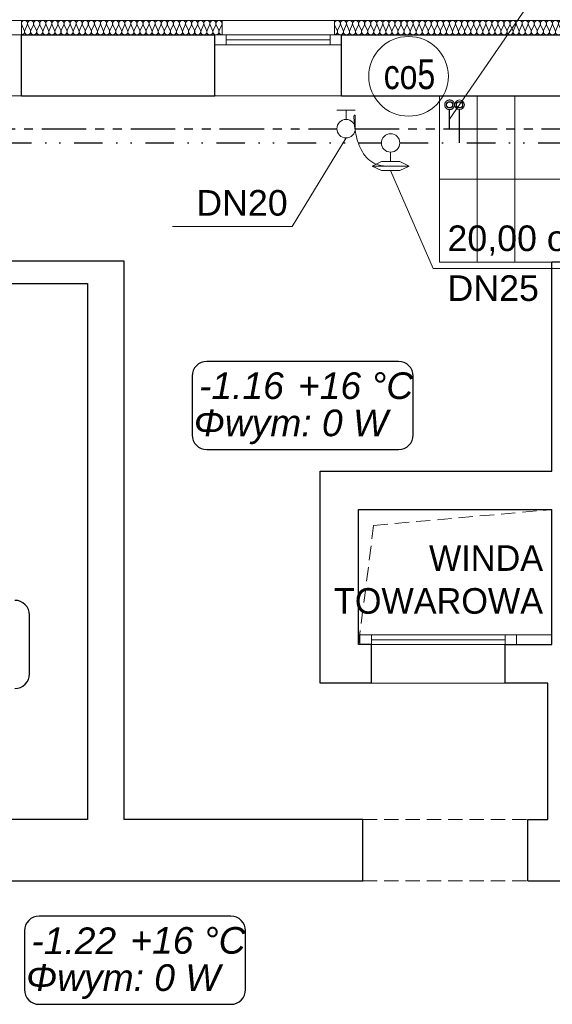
# Model space of a CAD drawing. Header units: millimetres. Extents: x -17429 to 155243, y -2908 to 188569.
# Tile 25 of 113: x 25221 to 28967, y 16206 to 23132. Entities that reach past the tile are written whole.
import ezdxf
from ezdxf.lldxf.tags import DXFTag

# ---------------------------------------------------------------- set-up
doc = ezdxf.new("R2010")
doc.units = ezdxf.units.MM
doc.header["$MEASUREMENT"] = 0
for name, pattern in [('DIVIDEX2', [2.5, 1, -0.5, 0, -0.5, 0, -0.5]), ('Krawędzie ukryte', [150, 100, -50]), ('PHANTOM', [2.5, 1.25, -0.25, 0.25, -0.25, 0.25, -0.25])]:
    doc.linetypes.add(name, pattern=pattern)
doc.layers.get('0').update_dxf_attribs({"lineweight": 5})
for name, color, linetype, lineweight in [('#piony', 7, 'Continuous', 5), ('Arch opisy_Nr_Pióra__1', 252, 'Continuous', 25), ('INWENT. OKNA_Nr_Pióra__5', 7, 'Continuous', 13), ('INWENT.ŚCIANY_Nr_Pióra__1', 252, 'Continuous', 25), ('INWENT.ŚCIANY_Nr_Pióra__21', 7, 'Continuous', 13), ('Istniejące schody_Nr_Pióra__21', 7, 'Continuous', 13)]:
    doc.layers.add(name, color=color, linetype=linetype, lineweight=lineweight)
for name, color, linetype in [('#podkład', 252, 'Continuous'), ('Arch ocieplenie', 252, 'Continuous'), ('IS_Armatura_Therm', 7, 'SOLID'), ('IS_Grafika', 7, 'SOLID'), ('IS_Opisy_działek_Therm', 7, 'SOLID'), ('IS_Powrót', 5, 'DASH'), ('IS_Text_Armatury_Therm', 7, 'Continuous'), ('IS_Text_Konstrukcji', 7, 'Continuous'), ('IS_Zasilanie', 1, 'SOLID')]:
    doc.layers.add(name, color=color, linetype=linetype)
doc.layers.add('arch izolacje_Nr_Pióra__3', color=7, linetype='Continuous', lineweight=13, true_color=0xff6600)
doc.layers.add('Arch ocieplenie_Nr_Pióra__22', color=7, linetype='Continuous', lineweight=9, true_color=0x7f7f7f)
doc.styles.add('GENERATED_STYLE_3', font='txt')
doc.styles.add('MtXpl_Arial', font='txt', dxfattribs={"height": 0.2})
doc.styles.get("Standard").update_dxf_attribs({"font": 'arial.ttf', "bigfont": 'BIGFONT.SHX'})
tags = doc.linetypes.add('DASH', pattern=[15, 10, -5]).pattern_tags.tags
tags[6:7] = [DXFTag(74, 4), DXFTag(75, 0), DXFTag(340, '0'), DXFTag(46, 0.0), DXFTag(50, 0.0), DXFTag(44, 0.0), DXFTag(45, 0.0)]
tags[4:5] = [DXFTag(74, 4), DXFTag(75, 0), DXFTag(340, '0'), DXFTag(46, 0.0), DXFTag(50, 0.0), DXFTag(44, 0.0), DXFTag(45, 0.0)]
tags = doc.linetypes.add('SOLID', pattern=[10, 10, 0]).pattern_tags.tags
tags[6:7] = [DXFTag(74, 4), DXFTag(75, 0), DXFTag(340, '0'), DXFTag(46, 0.0), DXFTag(50, 0.0), DXFTag(44, 0.0), DXFTag(45, 0.0)]
tags[4:5] = [DXFTag(74, 4), DXFTag(75, 0), DXFTag(340, '0'), DXFTag(46, 0.0), DXFTag(50, 0.0), DXFTag(44, 0.0), DXFTag(45, 0.0)]

# ---------------------------------------------------------------- blocks, each defined once
blk = doc.blocks.new('Izolacja cieplna 14_67', base_point=(29564.1, 23025.9))
at = {"layer": 'Arch ocieplenie_Nr_Pióra__22', "linetype": 'Continuous'}
for p, q in [((27453.6, 23055.7), (27435.9, 23096.1)), ((27474.9, 23096.1), (27457.2, 23055.7)), ((27496.2, 23055.7), (27478.5, 23096.1)), ((27517.5, 23096.1), (27499.8, 23055.7)), ((27538.8, 23055.7), (27521.1, 23096.1)), ((27560.1, 23096.1), (27542.4, 23055.7)), ((27581.4, 23055.7), (27563.7, 23096.1)), ((27602.7, 23096.1), (27585, 23055.7)), ((27624, 23055.7), (27606.3, 23096.1)), ((27645.3, 23096.1), (27627.6, 23055.7)), ((27666.6, 23055.7), (27648.9, 23096.1)), ((27687.9, 23096.1), (27670.2, 23055.7)), ((27709.2, 23055.7), (27691.5, 23096.1)), ((27730.5, 23096.1), (27712.8, 23055.7)), ((27751.8, 23055.7), (27734.1, 23096.1)), ((27773.1, 23096.1), (27755.4, 23055.7)), ((27794.4, 23055.7), (27776.7, 23096.1)), ((27815.7, 23096.1), (27798, 23055.7)), ((27837, 23055.7), (27819.3, 23096.1)), ((27858.3, 23096.1), (27840.6, 23055.7)), ((27879.6, 23055.7), (27861.9, 23096.1)), ((27900.9, 23096.1), (27883.2, 23055.7)), ((27922.2, 23055.7), (27904.5, 23096.1)), ((27943.5, 23096.1), (27925.8, 23055.7)), ((27964.8, 23055.7), (27947.1, 23096.1)), ((27986.1, 23096.1), (27968.4, 23055.7)), ((28007.4, 23055.7), (27989.7, 23096.1)), ((28028.7, 23096.1), (28011, 23055.7)), ((28050, 23055.7), (28032.3, 23096.1)), ((28071.3, 23096.1), (28053.6, 23055.7)), ((28092.6, 23055.7), (28074.9, 23096.1)), ((28113.9, 23096.1), (28096.2, 23055.7)), ((28135.2, 23055.7), (28117.5, 23096.1)), ((28156.5, 23096.1), (28138.8, 23055.7)), ((28177.8, 23055.7), (28160.1, 23096.1)), ((28199.1, 23096.1), (28181.4, 23055.7)), ((28220.4, 23055.7), (28202.7, 23096.1)), ((28241.7, 23096.1), (28224, 23055.7)), ((28263, 23055.7), (28245.3, 23096.1)), ((28284.3, 23096.1), (28266.6, 23055.7)), ((28305.6, 23055.7), (28287.9, 23096.1)), ((28326.9, 23096.1), (28309.2, 23055.7)), ((28348.2, 23055.7), (28330.5, 23096.1)), ((28369.5, 23096.1), (28351.8, 23055.7)), ((28390.8, 23055.7), (28373.1, 23096.1)), ((28412.1, 23096.1), (28394.4, 23055.7)), ((28433.4, 23055.7), (28415.7, 23096.1)), ((28454.7, 23096.1), (28437, 23055.7)), ((28476, 23055.7), (28458.3, 23096.1)), ((28497.3, 23096.1), (28479.6, 23055.7)), ((28518.6, 23055.7), (28500.9, 23096.1)), ((28539.9, 23096.1), (28522.2, 23055.7)), ((28561.2, 23055.7), (28543.5, 23096.1)), ((28582.5, 23096.1), (28564.8, 23055.7)), ((28603.8, 23055.7), (28586.1, 23096.1)), ((28625.1, 23096.1), (28607.4, 23055.7)), ((28646.4, 23055.7), (28628.7, 23096.1)), ((28667.7, 23096.1), (28650, 23055.7)), ((28689, 23055.7), (28671.3, 23096.1)), ((28710.3, 23096.1), (28692.6, 23055.7)), ((28731.6, 23055.7), (28713.9, 23096.1)), ((28752.9, 23096.1), (28735.2, 23055.7)), ((28774.2, 23055.7), (28756.5, 23096.1)), ((28795.5, 23096.1), (28777.8, 23055.7)), ((28816.8, 23055.7), (28799.1, 23096.1)), ((28838.1, 23096.1), (28820.4, 23055.7)), ((28859.4, 23055.7), (28841.7, 23096.1)), ((28880.7, 23096.1), (28863, 23055.7)), ((28902, 23055.7), (28884.3, 23096.1)), ((28923.3, 23096.1), (28905.6, 23055.7)), ((28944.6, 23055.7), (28926.9, 23096.1)), ((28965.9, 23096.1), (28948.2, 23055.7)), ((28987.2, 23055.7), (28969.5, 23096.1)), ((29008.5, 23096.1), (28990.8, 23055.7)), ((29029.8, 23055.7), (29012.1, 23096.1)), ((29051.1, 23096.1), (29033.4, 23055.7)), ((29072.4, 23055.7), (29054.7, 23096.1)), ((29093.7, 23096.1), (29076, 23055.7)), ((29115, 23055.7), (29097.3, 23096.1)), ((29136.3, 23096.1), (29118.6, 23055.7)), ((29157.6, 23055.7), (29139.9, 23096.1)), ((29178.9, 23096.1), (29161.2, 23055.7)), ((29200.2, 23055.7), (29182.5, 23096.1)), ((29221.5, 23096.1), (29203.8, 23055.7)), ((29242.8, 23055.7), (29225.1, 23096.1)), ((29264.1, 23096.1), (29246.4, 23055.7)), ((29285.4, 23055.7), (29267.7, 23096.1)), ((29306.7, 23096.1), (29289, 23055.7)), ((29328, 23055.7), (29310.3, 23096.1)), ((29349.3, 23096.1), (29331.6, 23055.7)), ((29370.6, 23055.7), (29352.9, 23096.1)), ((29391.9, 23096.1), (29374.2, 23055.7)), ((29413.2, 23055.7), (29395.5, 23096.1)), ((29434.5, 23096.1), (29416.8, 23055.7)), ((29455.8, 23055.7), (29438.1, 23096.1)), ((29477.1, 23096.1), (29459.4, 23055.7)), ((29498.4, 23055.7), (29480.7, 23096.1)), ((29519.7, 23096.1), (29502, 23055.7)), ((29541, 23055.7), (29523.3, 23096.1)), ((29562.3, 23096.1), (29544.6, 23055.7))]:
    blk.add_line(p, q, dxfattribs=at)
for centre, start_param, end_param in [((27455.4, 23104.6), 2.728799, 6.695979), ((27498, 23104.6), 2.728799, 6.695979), ((27540.6, 23104.6), 2.728799, 6.695979), ((27583.2, 23104.6), 2.728799, 6.695979), ((27625.8, 23104.6), 2.728799, 6.695979), ((27668.4, 23104.6), 2.728799, 6.695979), ((27711, 23104.6), 2.728799, 6.695979), ((27753.6, 23104.6), 2.728799, 6.695979), ((27796.2, 23104.6), 2.728799, 6.695979), ((27838.8, 23104.6), 2.728799, 6.695979), ((27881.4, 23104.6), 2.728799, 6.695979), ((27924, 23104.6), 2.728799, 6.695979), ((27966.6, 23104.6), 2.728799, 6.695979), ((28009.2, 23104.6), 2.728799, 6.695979), ((28051.8, 23104.6), 2.728799, 6.695979), ((28094.4, 23104.6), 2.728799, 6.695979), ((28137, 23104.6), 2.728799, 6.695979), ((28179.6, 23104.6), 2.728799, 6.695979), ((28222.2, 23104.6), 2.728799, 6.695979), ((28264.8, 23104.6), 2.728799, 6.695979), ((28307.4, 23104.6), 2.728799, 6.695979), ((28350, 23104.6), 2.728799, 6.695979), ((28392.6, 23104.6), 2.728799, 6.695979), ((28435.2, 23104.6), 2.728799, 6.695979), ((28477.8, 23104.6), 2.728799, 6.695979), ((28520.4, 23104.6), 2.728799, 6.695979), ((28563, 23104.6), 2.728799, 6.695979), ((28605.6, 23104.6), 2.728799, 6.695979), ((28648.2, 23104.6), 2.728799, 6.695979), ((28690.8, 23104.6), 2.728799, 6.695979), ((28733.4, 23104.6), 2.728799, 6.695979), ((28776, 23104.6), 2.728799, 6.695979), ((28818.6, 23104.6), 2.728799, 6.695979), ((28861.2, 23104.6), 2.728799, 6.695979), ((28903.8, 23104.6), 2.728799, 6.695979), ((28946.4, 23104.6), 2.728799, 6.695979), ((28989, 23104.6), 2.728799, 6.695979), ((29031.6, 23104.6), 2.728799, 6.695979), ((29074.2, 23104.6), 2.728799, 6.695979), ((29116.8, 23104.6), 2.728799, 6.695979), ((29159.4, 23104.6), 2.728799, 6.695979), ((29202, 23104.6), 2.728799, 6.695979), ((29244.6, 23104.6), 2.728799, 6.695979), ((29287.2, 23104.6), 2.728799, 6.695979), ((29329.8, 23104.6), 2.728799, 6.695979), ((29372.4, 23104.6), 2.728799, 6.695979), ((29415, 23104.6), 2.728799, 6.695979), ((29457.6, 23104.6), 2.728799, 6.695979), ((29500.2, 23104.6), 2.728799, 6.695979), ((29542.8, 23104.6), 2.728799, 6.695979), ((27434.1, 23047.1), 1.570796, 3.554385), ((27476.7, 23047.1), 5.870392, 9.837571), ((27519.3, 23047.1), 5.870392, 9.837571), ((27561.9, 23047.1), 5.870392, 9.837571), ((27604.5, 23047.1), 5.870392, 9.837571), ((27647.1, 23047.1), 5.870392, 9.837571), ((27689.7, 23047.1), 5.870392, 9.837571), ((27732.3, 23047.1), 5.870392, 9.837571), ((27774.9, 23047.1), 5.870392, 9.837571), ((27817.5, 23047.1), 5.870392, 9.837571), ((27860.1, 23047.1), 5.870392, 9.837571), ((27902.7, 23047.1), 5.870392, 9.837571), ((27945.3, 23047.1), 5.870392, 9.837571), ((27987.9, 23047.1), 5.870392, 9.837571), ((28030.5, 23047.1), 5.870392, 9.837571), ((28073.1, 23047.1), 5.870392, 9.837571), ((28115.7, 23047.1), 5.870392, 9.837571), ((28158.3, 23047.1), 5.870392, 9.837571), ((28200.9, 23047.1), 5.870392, 9.837571), ((28243.5, 23047.1), 5.870392, 9.837571), ((28286.1, 23047.1), 5.870392, 9.837571), ((28328.7, 23047.1), 5.870392, 9.837571), ((28371.3, 23047.1), 5.870392, 9.837571), ((28413.9, 23047.1), 5.870392, 9.837571), ((28456.5, 23047.1), 5.870392, 9.837571), ((28499.1, 23047.1), 5.870392, 9.837571), ((28541.7, 23047.1), 5.870392, 9.837571), ((28584.3, 23047.1), 5.870392, 9.837571), ((28626.9, 23047.1), 5.870392, 9.837571), ((28669.5, 23047.1), 5.870392, 9.837571), ((28712.1, 23047.1), 5.870392, 9.837571), ((28754.7, 23047.1), 5.870392, 9.837571), ((28797.3, 23047.1), 5.870392, 9.837571), ((28839.9, 23047.1), 5.870392, 9.837571), ((28882.5, 23047.1), 5.870392, 9.837571), ((28925.1, 23047.1), 5.870392, 9.837571), ((28967.7, 23047.1), 5.870392, 9.837571), ((29010.3, 23047.1), 5.870392, 9.837571), ((29052.9, 23047.1), 5.870392, 9.837571), ((29095.5, 23047.1), 5.870392, 9.837571), ((29138.1, 23047.1), 5.870392, 9.837571), ((29180.7, 23047.1), 5.870392, 9.837571), ((29223.3, 23047.1), 5.870392, 9.837571), ((29265.9, 23047.1), 5.870392, 9.837571), ((29308.5, 23047.1), 5.870392, 9.837571), ((29351.1, 23047.1), 5.870392, 9.837571), ((29393.7, 23047.1), 5.870392, 9.837571), ((29436.3, 23047.1), 5.870392, 9.837571), ((29478.9, 23047.1), 5.870392, 9.837571), ((29521.5, 23047.1), 5.870392, 9.837571), ((29564.1, 23047.1), 5.870392, 7.853982)]:
    blk.add_ellipse(centre, major_axis=(-21.3, 0), ratio=0.998489, start_param=start_param, end_param=end_param, dxfattribs=at)
blk = doc.blocks.new('Izolacja cieplna 14_68', base_point=(26644.1, 23025.9))
at = {"layer": 'Arch ocieplenie_Nr_Pióra__22', "linetype": 'Continuous'}
for p, q in [((25253.6, 23055.7), (25235.9, 23096.1)), ((25275, 23096.1), (25257.2, 23055.7)), ((25296.4, 23055.7), (25278.6, 23096.1)), ((25317.7, 23096.1), (25300, 23055.7)), ((25339.1, 23055.7), (25321.3, 23096.1)), ((25360.5, 23096.1), (25342.7, 23055.7)), ((25381.8, 23055.7), (25364, 23096.1)), ((25403.2, 23096.1), (25385.4, 23055.7)), ((25424.5, 23055.7), (25406.8, 23096.1)), ((25445.9, 23096.1), (25428.1, 23055.7)), ((25467.3, 23055.7), (25449.5, 23096.1)), ((25488.6, 23096.1), (25470.9, 23055.7)), ((25510, 23055.7), (25492.2, 23096.1)), ((25531.4, 23096.1), (25513.6, 23055.7)), ((25552.7, 23055.7), (25535, 23096.1)), ((25574.1, 23096.1), (25556.3, 23055.7)), ((25595.5, 23055.7), (25577.7, 23096.1)), ((25616.8, 23096.1), (25599, 23055.7)), ((25638.2, 23055.7), (25620.4, 23096.1)), ((25659.5, 23096.1), (25641.8, 23055.7)), ((25680.9, 23055.7), (25663.1, 23096.1)), ((25702.3, 23096.1), (25684.5, 23055.7)), ((25723.6, 23055.7), (25705.9, 23096.1)), ((25745, 23096.1), (25727.2, 23055.7)), ((25766.4, 23055.7), (25748.6, 23096.1)), ((25787.7, 23096.1), (25770, 23055.7)), ((25809.1, 23055.7), (25791.3, 23096.1)), ((25830.5, 23096.1), (25812.7, 23055.7)), ((25851.8, 23055.7), (25834, 23096.1)), ((25873.2, 23096.1), (25855.4, 23055.7)), ((25894.5, 23055.7), (25876.8, 23096.1)), ((25915.9, 23096.1), (25898.1, 23055.7)), ((25937.3, 23055.7), (25919.5, 23096.1)), ((25958.6, 23096.1), (25940.9, 23055.7)), ((25980, 23055.7), (25962.2, 23096.1)), ((26001.4, 23096.1), (25983.6, 23055.7)), ((26022.7, 23055.7), (26005, 23096.1)), ((26044.1, 23096.1), (26026.3, 23055.7)), ((26065.5, 23055.7), (26047.7, 23096.1)), ((26086.8, 23096.1), (26069, 23055.7)), ((26108.2, 23055.7), (26090.4, 23096.1)), ((26129.5, 23096.1), (26111.8, 23055.7)), ((26150.9, 23055.7), (26133.1, 23096.1)), ((26172.3, 23096.1), (26154.5, 23055.7)), ((26193.6, 23055.7), (26175.9, 23096.1)), ((26215, 23096.1), (26197.2, 23055.7)), ((26236.4, 23055.7), (26218.6, 23096.1)), ((26257.7, 23096.1), (26240, 23055.7)), ((26279.1, 23055.7), (26261.3, 23096.1)), ((26300.5, 23096.1), (26282.7, 23055.7)), ((26321.8, 23055.7), (26304, 23096.1)), ((26343.2, 23096.1), (26325.4, 23055.7)), ((26364.5, 23055.7), (26346.8, 23096.1)), ((26385.9, 23096.1), (26368.1, 23055.7)), ((26407.3, 23055.7), (26389.5, 23096.1)), ((26428.6, 23096.1), (26410.9, 23055.7)), ((26450, 23055.7), (26432.2, 23096.1)), ((26471.4, 23096.1), (26453.6, 23055.7)), ((26492.7, 23055.7), (26475, 23096.1)), ((26514.1, 23096.1), (26496.3, 23055.7)), ((26535.5, 23055.7), (26517.7, 23096.1)), ((26556.8, 23096.1), (26539, 23055.7)), ((26578.2, 23055.7), (26560.4, 23096.1)), ((26599.5, 23096.1), (26581.8, 23055.7)), ((26620.9, 23055.7), (26603.1, 23096.1)), ((26642.3, 23096.1), (26624.5, 23055.7))]:
    blk.add_line(p, q, dxfattribs=at)
for centre, start_param, end_param in [((25255.4, 23104.6), 2.728799, 6.695979), ((25298.2, 23104.6), 2.728799, 6.695979), ((25340.9, 23104.6), 2.728799, 6.695979), ((25383.6, 23104.6), 2.728799, 6.695979), ((25426.3, 23104.6), 2.728799, 6.695979), ((25469.1, 23104.6), 2.728799, 6.695979), ((25511.8, 23104.6), 2.728799, 6.695979), ((25554.5, 23104.6), 2.728799, 6.695979), ((25597.3, 23104.6), 2.728799, 6.695979), ((25640, 23104.6), 2.728799, 6.695979), ((25682.7, 23104.6), 2.728799, 6.695979), ((25725.4, 23104.6), 2.728799, 6.695979), ((25768.2, 23104.6), 2.728799, 6.695979), ((25810.9, 23104.6), 2.728799, 6.695979), ((25853.6, 23104.6), 2.728799, 6.695979), ((25896.3, 23104.6), 2.728799, 6.695979), ((25939.1, 23104.6), 2.728799, 6.695979), ((25981.8, 23104.6), 2.728799, 6.695979), ((26024.5, 23104.6), 2.728799, 6.695979), ((26067.3, 23104.6), 2.728799, 6.695979), ((26110, 23104.6), 2.728799, 6.695979), ((26152.7, 23104.6), 2.728799, 6.695979), ((26195.4, 23104.6), 2.728799, 6.695979), ((26238.2, 23104.6), 2.728799, 6.695979), ((26280.9, 23104.6), 2.728799, 6.695979), ((26323.6, 23104.6), 2.728799, 6.695979), ((26366.3, 23104.6), 2.728799, 6.695979), ((26409.1, 23104.6), 2.728799, 6.695979), ((26451.8, 23104.6), 2.728799, 6.695979), ((26494.5, 23104.6), 2.728799, 6.695979), ((26537.3, 23104.6), 2.728799, 6.695979), ((26580, 23104.6), 2.728799, 6.695979), ((26622.7, 23104.6), 2.728799, 6.695979), ((25234.1, 23047.1), 1.570796, 3.554385), ((25276.8, 23047.1), 5.870392, 9.837571), ((25319.5, 23047.1), 5.870392, 9.837571), ((25362.3, 23047.1), 5.870392, 9.837571), ((25405, 23047.1), 5.870392, 9.837571), ((25447.7, 23047.1), 5.870392, 9.837571), ((25490.4, 23047.1), 5.870392, 9.837571), ((25533.2, 23047.1), 5.870392, 9.837571), ((25575.9, 23047.1), 5.870392, 9.837571), ((25618.6, 23047.1), 5.870392, 9.837571), ((25661.3, 23047.1), 5.870392, 9.837571), ((25704.1, 23047.1), 5.870392, 9.837571), ((25746.8, 23047.1), 5.870392, 9.837571), ((25789.5, 23047.1), 5.870392, 9.837571), ((25832.3, 23047.1), 5.870392, 9.837571), ((25875, 23047.1), 5.870392, 9.837571), ((25917.7, 23047.1), 5.870392, 9.837571), ((25960.4, 23047.1), 5.870392, 9.837571), ((26003.2, 23047.1), 5.870392, 9.837571), ((26045.9, 23047.1), 5.870392, 9.837571), ((26088.6, 23047.1), 5.870392, 9.837571), ((26131.3, 23047.1), 5.870392, 9.837571), ((26174.1, 23047.1), 5.870392, 9.837571), ((26216.8, 23047.1), 5.870392, 9.837571), ((26259.5, 23047.1), 5.870392, 9.837571), ((26302.3, 23047.1), 5.870392, 9.837571), ((26345, 23047.1), 5.870392, 9.837571), ((26387.7, 23047.1), 5.870392, 9.837571), ((26430.4, 23047.1), 5.870392, 9.837571), ((26473.2, 23047.1), 5.870392, 9.837571), ((26515.9, 23047.1), 5.870392, 9.837571), ((26558.6, 23047.1), 5.870392, 9.837571), ((26601.3, 23047.1), 5.870392, 9.837571), ((26644.1, 23047.1), 5.870392, 7.853982)]:
    blk.add_ellipse(centre, major_axis=(-21.4, 0), ratio=0.995514, start_param=start_param, end_param=end_param, dxfattribs=at)
blk = doc.blocks.new('YGGG')
at = {"layer": 'arch izolacje_Nr_Pióra__3', "color": 252, "linetype": 'Continuous'}
for p, q in [((32024.1, 23125.9), (7014.1, 23125.9)), ((26644.1, 23125.9), (25234.1, 23125.9)), ((25234.1, 23125.9), (25234.1, 23025.9)), ((26644.1, 23025.9), (26644.1, 23125.9)), ((29564.1, 23125.9), (27434.1, 23125.9)), ((27434.1, 23125.9), (27434.1, 23025.9))]:
    blk.add_line(p, q, dxfattribs=at)
at = {"layer": 'INWENT. OKNA_Nr_Pióra__5', "color": 252, "linetype": 'Continuous'}
for p, q in [((26594.1, 23025.9), (27484.1, 23025.9)), ((26594.1, 23025.9), (26594.1, 22955.9)), ((26674.1, 23025.9), (26674.1, 22955.9)), ((27404.1, 23025.9), (27404.1, 22955.9)), ((27484.1, 23025.9), (27484.1, 22955.9)), ((27484.1, 22955.9), (26594.1, 22955.9)), ((26674.1, 22990.9), (27404.1, 22990.9)), ((27604.1, 18805.9), (28964.1, 18805.9)), ((27614.1, 18805.9), (27614.1, 18735.9)), ((27694.1, 18805.9), (27694.1, 18735.9)), ((27694.1, 18770.9), (28634.1, 18770.9)), ((28634.1, 18805.9), (28634.1, 18735.9)), ((28714.1, 18805.9), (28714.1, 18735.9)), ((28964.1, 18735.9), (27604.1, 18735.9))]:
    blk.add_line(p, q, dxfattribs=at)
at = {"layer": 'INWENT.ŚCIANY_Nr_Pióra__1', "color": 252, "linetype": 'Continuous'}
for p, q in [((25234.1, 22595.9), (25234.1, 23025.9)), ((25234.1, 23025.9), (26594.1, 23025.9)), ((26594.1, 22595.9), (26594.1, 23025.9)), ((27484.1, 22595.9), (27484.1, 23025.9)), ((27484.1, 23025.9), (29514.1, 23025.9)), ((25234.1, 22595.9), (26594.1, 22595.9)), ((27484.1, 22595.9), (29514.1, 22595.9)), ((24289.1, 21435.9), (25954.1, 21435.9)), ((25954.1, 21435.9), (25954.1, 17505.9)), ((29234.1, 21425.9), (28964.1, 21425.9)), ((28964.1, 19955.9), (28964.1, 21425.9)), ((24289.1, 21275.9), (25699.1, 21275.9)), ((25699.1, 21275.9), (25699.1, 17505.9)), ((27334.1, 18465.9), (27334.1, 19955.9)), ((27334.1, 19955.9), (28964.1, 19955.9)), ((27604.1, 19685.9), (28964.1, 19685.9)), ((27604.1, 18735.9), (27604.1, 19685.9)), ((28964.1, 18735.9), (28964.1, 19685.9)), ((27694.1, 18735.9), (27604.1, 18735.9)), ((27694.1, 18465.9), (27694.1, 18735.9)), ((28634.1, 18465.9), (28634.1, 18735.9)), ((28634.1, 18735.9), (28964.1, 18735.9)), ((27694.1, 18465.9), (27334.1, 18465.9)), ((28934.1, 18465.9), (28634.1, 18465.9)), ((28934.1, 17505.9), (28934.1, 18465.9)), ((25699.1, 17505.9), (23139.1, 17505.9)), ((27634.1, 17505.9), (25954.1, 17505.9)), ((27634.1, 17075.9), (27634.1, 17505.9)), ((28794.1, 17075.9), (28794.1, 17505.9)), ((28794.1, 17505.9), (28934.1, 17505.9)), ((15944.1, 17075.9), (27634.1, 17075.9)), ((28794.1, 17075.9), (30474.1, 17075.9))]:
    blk.add_line(p, q, dxfattribs=at)
at = {"layer": 'INWENT.ŚCIANY_Nr_Pióra__21', "color": 252, "linetype": 'Continuous'}
for p, q in [((24774.1, 23025.9), (25234.1, 23025.9)), ((26594.1, 23025.9), (27484.1, 23025.9)), ((24774.1, 22595.9), (25234.1, 22595.9)), ((26594.1, 22595.9), (27484.1, 22595.9)), ((27694.1, 18735.9), (28634.1, 18735.9)), ((27694.1, 18465.9), (28634.1, 18465.9))]:
    blk.add_line(p, q, dxfattribs=at)
at = {"layer": 'INWENT.ŚCIANY_Nr_Pióra__21', "color": 252, "linetype": 'Krawędzie ukryte'}
for p, q in [((27710, 19574.6), (28964.1, 19685.9)), ((27604.1, 18735.9), (27710, 19574.6)), ((27634.1, 17505.9), (28794.1, 17505.9)), ((27634.1, 17075.9), (28794.1, 17075.9))]:
    blk.add_line(p, q, dxfattribs=at)
at = {"layer": 'Istniejące schody_Nr_Pióra__21', "color": 252, "linetype": 'Continuous'}
for p, q in [((28174.1, 21425.9), (28174.1, 22595.9)), ((28439.1, 21425.9), (28439.1, 22595.9)), ((28704.1, 21425.9), (28704.1, 22595.9)), ((28174.1, 22010.9), (29234.1, 22010.9)), ((28964.1, 21425.9), (28174.1, 21425.9))]:
    blk.add_line(p, q, dxfattribs=at)
at = {"layer": 'Arch ocieplenie', "color": 252, "linetype": 'Continuous', "lineweight": 9}
for name, p in [('Izolacja cieplna 14_68', (26644.1, 23025.9)), ('Izolacja cieplna 14_67', (29564.1, 23025.9))]:
    blk.add_blockref(name, p, dxfattribs=at)
at = {"layer": 'Arch opisy_Nr_Pióra__1', "color": 252, "linetype": 'Continuous', "insert": (28901.8, 18951), "char_height": 180, "attachment_point": 9, "line_spacing_factor": 1.004977, "style": 'GENERATED_STYLE_3'}
blk.add_mtext('{WINDA\\PTOWAROWA}', dxfattribs=at)

msp = doc.modelspace()

# ---------------------------------------------------------------- linework, layer by layer
at = {"layer": '#piony', "color": 7}
msp.add_circle((27955.6, 22733.4), 280.2, dxfattribs=at)
at = {"color": 7}
for p, q in [((27516.5, 22299.9), (27137, 21676.4)), ((27829.4, 22069.9), (28127.9, 21381.9)), ((27137, 21676.4), (26297, 21676.4)), ((28127.9, 21381.9), (29387.8, 21381.9))]:
    msp.add_line(p, q, dxfattribs=at)
at = {"layer": 'IS_Armatura_Therm', "color": 7, "lineweight": 0, "ltscale": 10}
for p, q in [((27581.5, 22494.9), (27451.5, 22494.9)), ((27516.5, 22429.9), (27516.5, 22494.9)), ((27829.4, 22199.9), (27829.4, 22134.9)), ((27764.4, 22134.9), (27699.4, 22102.4)), ((27699.4, 22102.4), (27959.4, 22102.4)), ((27699.4, 22102.4), (27764.4, 22069.9)), ((27894.4, 22134.9), (27764.4, 22134.9)), ((27959.4, 22102.4), (27894.4, 22134.9)), ((27894.4, 22069.9), (27959.4, 22102.4)), ((27764.4, 22069.9), (27894.4, 22069.9))]:
    msp.add_line(p, q, dxfattribs=at)
at = {"layer": 'IS_Armatura_Therm', "color": 7, "lineweight": 20, "ltscale": 10}
for centre in [(27516.5, 22364.9), (27829.4, 22264.9)]:
    msp.add_ellipse(centre, major_axis=(65, 0), ratio=1, dxfattribs=at)
msp.add_open_spline([(27796.9, 22102.4), (27772.8, 22102.4), (27726.2, 22110.4), (27668.7, 22149.1), (27628.7, 22202.2), (27601.4, 22262.3), (27585.1, 22323.2), (27573.8, 22379.7), (27576, 22422.4), (27566.7, 22451.4), (27583.5, 22467.8), (27575.9, 22403.4), (27581.5, 22387.3), (27581.5, 22364.9)], degree=3, knots=[0, 0, 0, 0, 72.205695, 137.525458, 202.872186, 269.341505, 334.173642, 392.625162, 438.974288, 467.02439, 471.448122, 500.300918, 567.458797, 567.458797, 567.458797, 567.458797], dxfattribs=at)
at = {"layer": 'IS_Opisy_działek_Therm', "color": 7, "lineweight": 5, "ltscale": 10}
msp.add_line((28244.1, 22431.8), (28914.3, 23405.5), dxfattribs=at)
at = {"layer": 'IS_Powrót', "color": 5, "lineweight": 30, "ltscale": 20}
msp.add_line((28314.1, 22264.9), (28314.1, 22502.5), dxfattribs=at)
at = {"layer": 'IS_Powrót', "color": 5, "linetype": 'DIVIDEX2', "lineweight": 30, "ltscale": 200}
for p, q in [((18602, 22264.9), (27764.4, 22264.9)), ((27894.4, 22264.9), (28366.6, 22264.9)), ((28366.6, 22264.9), (31176.5, 22264.9))]:
    msp.add_line(p, q, dxfattribs=at)
at = {"layer": 'IS_Powrót', "color": 5, "lineweight": 30, "ltscale": 20}
for centre in [(28244.3, 22532.8), (28313.9, 22532.9)]:
    msp.add_circle(centre, 22.1, dxfattribs=at)
at = {"layer": 'IS_Powrót', "color": 5, "lineweight": 0, "ltscale": 20}
msp.add_circle((28313.9, 22532.9), 34.1, dxfattribs=at)
at = {"layer": 'IS_Text_Konstrukcji', "color": 18, "linetype": 'SOLID', "ltscale": 10, "true_color": 0x000000}
for p, q in [((27885.3, 20727.9), (26536.9, 20727.9)), ((26433.6, 20624.5), (26433.6, 20211.2)), ((27988.6, 20211.2), (27988.6, 20624.5)), ((26536.9, 20107.9), (27885.3, 20107.9)), ((25290.2, 18530.8), (25290.2, 18944.1)), ((26706.2, 16826.4), (25357.9, 16826.4)), ((25254.5, 16723), (25254.5, 16309.7)), ((26809.5, 16309.7), (26809.5, 16723)), ((25357.9, 16206.4), (26706.2, 16206.4))]:
    msp.add_line(p, q, dxfattribs=at)
for centre, start, end in [((26536.9, 20624.5), 89.99996, 180.00004), ((27885.3, 20624.5), 359.99996, 90.00004), ((26536.9, 20211.2), 179.99996, 270.00004), ((27885.3, 20211.2), 269.99996, 0.00004), ((25186.9, 18944.1), 359.99996, 90.00004), ((25186.9, 18530.8), 269.99996, 0.00004), ((25357.9, 16723), 89.99996, 180.00004), ((26706.2, 16723), 359.99996, 90.00004), ((25357.9, 16309.7), 179.99996, 270.00004), ((26706.2, 16309.7), 269.99996, 0.00004)]:
    msp.add_arc(centre, 103.3, start, end, dxfattribs=at)
at = {"layer": 'IS_Zasilanie', "color": 1, "linetype": 'PHANTOM', "lineweight": 30, "ltscale": 250}
for p, q in [((28244.1, 22364.9), (28244.1, 22498.7)), ((18502, 22364.9), (27451.5, 22364.9)), ((27577.6, 22364.9), (28266.6, 22364.9)), ((28266.6, 22364.9), (31272.9, 22364.9))]:
    msp.add_line(p, q, dxfattribs=at)
at = {"layer": 'IS_Zasilanie', "color": 1, "linetype": 'PHANTOM', "lineweight": 0, "ltscale": 250}
msp.add_circle((28244.3, 22532.8), 34.1, dxfattribs=at)
at = {"layer": 'IS_Zasilanie', "color": 1, "linetype": 'PHANTOM', "lineweight": 30, "ltscale": 250}
msp.add_circle((28244.3, 22532.8), 22.1, dxfattribs=at)
msp.add_circle((28244.3, 22532.8), 22.1, dxfattribs=at)

# ---------------------------------------------------------------- block references
at = {"layer": '#podkład'}
msp.add_blockref('YGGG', (0, 0), dxfattribs=at)

# ---------------------------------------------------------------- texts
at = {"layer": 'IS_Grafika', "color": 7, "lineweight": 5, "ltscale": 10, "style": 'MtXpl_Arial', "width": 0.8}
msp.add_text('co5', height=210, dxfattribs=at).set_placement((27781.1, 22643.4))
at = {"layer": 'IS_Text_Armatury_Therm', "color": 7, "linetype": 'SOLID', "ltscale": 10, "char_height": 180, "attachment_point": 7}
for s, insert in [('\\fArial|b0|i0;DN20  ', (26463, 21750.9)), ('\\fArial|b0|i0;20,00 obr.', (28229.4, 21470.9)), ('\\fArial|b0|i0;DN25  ', (28229.4, 21150.9))]:
    msp.add_mtext(s, dxfattribs=dict(at, insert=insert))
at = {"layer": 'IS_Text_Konstrukcji', "color": 18, "linetype": 'SOLID', "ltscale": 10, "true_color": 0x000000, "char_height": 187.2}
for s, insert, attachment_point in [('\\fArial|b0|i1;-1.16', (27078.6, 20461.1), 9), ('\\fArial|b0|i1;+16 °C', (27178.6, 20461.1), 7), ('\\fArial|b0|i1;Φwym: 0 W', (27128.6, 20389.1), 2), ('\\fArial|b0|i1;-1.22', (25899.5, 16559.6), 9), ('\\fArial|b0|i1;+16 °C', (25999.5, 16559.6), 7), ('\\fArial|b0|i1;Φwym: 0 W', (25949.5, 16487.6), 2)]:
    msp.add_mtext(s, dxfattribs=dict(at, insert=insert, attachment_point=attachment_point))

doc.saveas('drawing.dxf')
